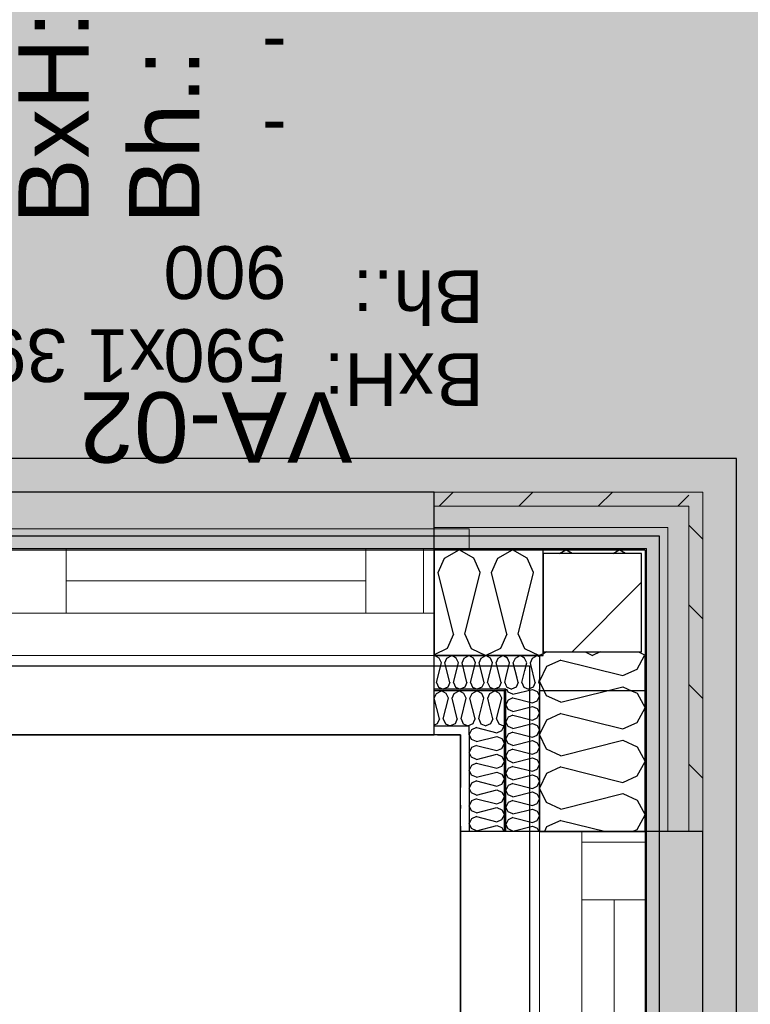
# Model space of a CAD drawing. Header units: millimetres. Extents: x -173281 to 144469, y -85977 to 83288.
# Tile 214 of 256: x -61062 to -60024, y -37867 to -36469. Entities that reach past the tile are written whole.
import ezdxf
from ezdxf.enums import TextEntityAlignment as Align

# ---------------------------------------------------------------- set-up
doc = ezdxf.new("R2010")
doc.units = ezdxf.units.MM
doc.header["$LTSCALE"] = 0.5
doc.header["$MEASUREMENT"] = 0
doc.linetypes.add('Over snittplan', pattern=[260, 150, -50, 10, -50])
doc.linetypes.add('PLINE', pattern=[0])
for name, color, linetype in [('222- Søyler', 7, 'Continuous'), ('222- Søyler  (Skravur)', 7, 'Continuous'), ('232- Ikke-bærende yttervegger', 7, 'Continuous'), ('232- Ikke-bærende yttervegger (Skravur)', 7, 'Continuous'), ('232- Ikke-bærende yttervegger (Skravur)(Nye konstruksjoner)', 7, 'Continuous'), ('232- Ikke-bærende yttervegger(Nye konstruksjoner)', 7, 'Continuous'), ('235- Utvendig kledning og overflate (Skravur)(Nye konstruksjoner)', 7, 'Continuous'), ('244- Vinduer_ dører_ foldevegger(Nye konstruksjoner)', 7, 'Continuous'), ('252- Gulv på grunn_ bunnplate', 7, 'Continuous'), ('256- Faste himlinger og overflatebehandling(Nye konstruksjoner)', 7, 'Continuous'), ('852- Teknisk_symbolsk informasjon_ bygning(Nye konstruksjoner)', 7, 'Continuous'), ('862- M___Nettoareal(Nye konstruksjoner)', 7, 'Continuous'), ('862- M___Nettoareal(Polylinje)(Nye konstruksjoner)', 7, 'Continuous'), ('862- M___Nettoareal(Tekst)(Nye konstruksjoner)', 7, 'Continuous')]:
    doc.layers.add(name, color=color, linetype=linetype)
for name, color, linetype, lineweight in [('234- Vinduer_ dører_ porter(Nye konstruksjoner)', 7, 'Continuous', 0), ('235- Utvendig kledning og overflate(Nye konstruksjoner)', 7, 'Continuous', 0), ('236- Innvendig kledning og overflate(Nye konstruksjoner)', 7, 'Continuous', 0)]:
    doc.layers.add(name, color=color, linetype=linetype, lineweight=lineweight)
doc.styles.add('GENERATED_STYLE_1', font='arial.ttf')
doc.styles.add('GENERATED_STYLE_2', font='arial.ttf')
pattern_1 = [(180, (0, 0), (0, 86.60254), [0, -50]), (180, (-25, -43.3), (0, 86.60254), [0, -50])]
pattern_2 = [(135, (0, 0), (56.56854, 56.56854), [80, 0])]
pattern_3 = [(0, (0, 0), (0, 43.30127), [0, -25]), (0, (12.5, 21.65), (0, 43.30127), [0, -25])]

# ---------------------------------------------------------------- blocks, each defined once
blk = doc.blocks.new('Kontor_A-129_15', base_point=(-61790.1, -39836))
at = {"layer": '862- M___Nettoareal(Polylinje)(Nye konstruksjoner)', "linetype": 'PLINE', "flags": 128}
blk.add_lwpolyline([(-64923.2, -37191.9), (-64923.2, -39491.9), (-60435.7, -39491.9), (-60435.7, -37484.4), (-61590.7, -37484.4), (-61590.7, -37191.9)], close=True, dxfattribs=at)
at = {"layer": '862- M___Nettoareal(Tekst)(Nye konstruksjoner)', "style": 'GENERATED_STYLE_1'}
for tag, height, p in [('DUMMY_862', 150, (-63015.9, -38279.1)), ('ROOM_NAME', 150, (-63015.9, -38919.5)), ('DUMMY_861', 100, (-63173, -38519.3)), ('ROOM_NUMBER', 100, (-63173, -38908.1)), ('DUMMY_863', 100, (-62780.1, -38885.2))]:
    blk.add_attdef(tag, text='', height=height, rotation=90, dxfattribs=at).set_placement(p, align=Align.TOP_LEFT)
blk = doc.blocks.new('Vindustempel[42]', base_point=(-61328.2, -36171.9))
at = {"layer": '852- Teknisk_symbolsk informasjon_ bygning(Nye konstruksjoner)', "style": 'GENERATED_STYLE_1'}
for tag, p in [('DUMMY_233', (-61063.9, -35607.8)), ('DUMMY_239', (-60435.3, -36362.7)), ('DUMMY_235', (-60749.6, -36385.6)), ('DUMMY_237', (-60592.4, -36385.6)), ('strSillValue', (-60906.7, -36385.6)), ('DUMMY_234', (-60749.6, -36736.1)), ('DUMMY_236', (-60592.4, -36736.1)), ('DUMMY_238', (-60435.3, -36736.1)), ('strUnitPrefix', (-61063.9, -36759)), ('strSillPrefix', (-60906.7, -36759))]:
    blk.add_attdef(tag, text='', height=100, rotation=90, dxfattribs=at).set_placement(p, align=Align.TOP_LEFT)
at = {"layer": '852- Teknisk_symbolsk informasjon_ bygning(Nye konstruksjoner)', "style": 'GENERATED_STYLE_2'}
blk.add_attdef('AC_WIDO_ID', text='', height=100, rotation=90, dxfattribs=at).set_placement((-61063.9, -36139.3), align=Align.BOTTOM_CENTER)
blk = doc.blocks.new('Vindu[46]')
at = {"layer": '852- Teknisk_symbolsk informasjon_ bygning(Nye konstruksjoner)'}
ref = blk.add_blockref('Vindustempel[42]', (-61328.2, -36171.9), dxfattribs=at)
ref.add_attrib('strUnitPrefix', 'BxH:', dxfattribs={"color": 7, "height": 100, "rotation": 90, "style": 'GENERATED_STYLE_1'}).set_placement((-61063.9, -36759), align=Align.TOP_LEFT)
ref.add_attrib('strSillPrefix', 'Bh.:', dxfattribs={"color": 7, "height": 100, "rotation": 90, "style": 'GENERATED_STYLE_1'}).set_placement((-60906.7, -36759), align=Align.TOP_LEFT)
blk = doc.blocks.new('*X425')
at = {"layer": '232- Ikke-bærende yttervegger (Skravur)', "linetype": 'PLINE'}
for p, q in [((-60313.2, -37366.9), (-60318.2, -37369.3)), ((-60258.5, -37366.9), (-60247.9, -37371.9)), ((-60237.3, -37366.9), (-60247.9, -37371.9)), ((-60182.6, -37366.9), (-60173.2, -37371.4))]:
    blk.add_line(p, q, dxfattribs=at)
blk = doc.blocks.new('*X426')
at = {"layer": '232- Ikke-bærende yttervegger (Skravur)', "linetype": 'PLINE'}
for p, q in [((-60294.8, -37226.9), (-60285.8, -37221.9)), ((-60276.9, -37226.9), (-60285.8, -37221.9)), ((-60218.9, -37226.9), (-60210, -37221.9)), ((-60201, -37226.9), (-60210, -37221.9))]:
    blk.add_line(p, q, dxfattribs=at)
blk = doc.blocks.new('Vindustempel[43]', base_point=(-60783.2, -37221.9))
at = {"layer": '852- Teknisk_symbolsk informasjon_ bygning(Nye konstruksjoner)', "char_height": 75, "attachment_point": 1, "rotation": 180, "style": 'GENERATED_STYLE_1'}
for s, insert in [('\\A1;{\\pql;\\pt0,50;\\fArial|b0|i0|c0|p0;\\W1.000000;900\\fArial|b0|i0|c0|p0;\\W1.000000;\\A1{\\H.66x;\\S^  ;}\\fArial|b0|i0|c0|p0;\\W1.000000;\\fArial|b0|i0|c0|p0;\\W1.000000;\\A1{\\H.66x;\\S^  ;}}', (-60683, -36865.5)), ('\\A1;{\\pql;\\pt0,50;\\fArial|b0|i0|c0|p0;\\W1.000000;x1\xa0390\\fArial|b0|i0|c0|p0;\\W1.000000;\\A1{\\H.66x;\\S^  ;}\\fArial|b0|i0|c0|p0;\\W1.000000;\\fArial|b0|i0|c0|p0;\\W1.000000;\\A1{\\H.66x;\\S^  ;}}', (-60854.6, -36983.4)), ('\\A1;{\\pql;\\pt0,50;\\fArial|b0|i0|c0|p0;\\W1.000000;590\\fArial|b0|i0|c0|p0;\\W1.000000;\\A1{\\H.66x;\\S^  ;}\\fArial|b0|i0|c0|p0;\\W1.000000;\\fArial|b0|i0|c0|p0;\\W1.000000;\\A1{\\H.66x;\\S^  ;}}', (-60683, -36983.4))]:
    blk.add_mtext(s, dxfattribs=dict(at, insert=insert))
at = {"layer": '852- Teknisk_symbolsk informasjon_ bygning(Nye konstruksjoner)', "style": 'GENERATED_STYLE_1'}
for tag, p in [('DUMMY_239', (-60402.9, -36529.1)), ('DUMMY_240', (-60683, -36546.2)), ('DUMMY_237', (-60402.9, -36646.9)), ('DUMMY_238', (-60683, -36664.1)), ('DUMMY_236', (-60683, -36764.8)), ('DUMMY_235', (-60402.9, -36764.8)), ('DUMMY_234', (-60854.6, -36882.6)), ('strSillPrefix', (-60402.9, -36899.8)), ('DUMMY_233', (-61163.4, -37000.5)), ('strUnitPrefix', (-60402.9, -37017.6))]:
    blk.add_attdef(tag, text='', height=75, rotation=180, dxfattribs=at).set_placement(p, align=Align.TOP_LEFT)
at = {"layer": '852- Teknisk_symbolsk informasjon_ bygning(Nye konstruksjoner)', "style": 'GENERATED_STYLE_2'}
blk.add_attdef('AC_WIDO_ID', text='', height=100, rotation=180, dxfattribs=at).set_placement((-60783.2, -36967.9), align=Align.BOTTOM_CENTER)
blk = doc.blocks.new('Vindu[47]')
at = {"layer": '234- Vinduer_ dører_ porter(Nye konstruksjoner)', "linetype": 'PLINE'}
for p, q in [((-60423.2, -37191.9), (-61143.2, -37191.9)), ((-61143.2, -37191.9), (-61143.2, -37221.9)), ((-60423.2, -37221.9), (-60423.2, -37191.9)), ((-61078.2, -37219.9), (-61093.2, -37219.9)), ((-60473.2, -37221.9), (-61093.2, -37221.9)), ((-60996.2, -37219.9), (-61078.2, -37219.9)), ((-61078.2, -37311.9), (-61078.2, -37219.9)), ((-60996.2, -37311.9), (-60996.2, -37219.9)), ((-60570.2, -37219.9), (-60996.2, -37219.9)), ((-60488.2, -37219.9), (-60570.2, -37219.9)), ((-60570.2, -37219.9), (-60570.2, -37311.9)), ((-60473.2, -37219.9), (-60488.2, -37219.9)), ((-60488.2, -37311.9), (-60488.2, -37219.9)), ((-60570.2, -37265.9), (-60996.2, -37265.9)), ((-61093.2, -37311.9), (-61078.2, -37311.9)), ((-61078.2, -37311.9), (-60996.2, -37311.9)), ((-60996.2, -37311.9), (-60570.2, -37311.9)), ((-60570.2, -37311.9), (-60488.2, -37311.9)), ((-60488.2, -37311.9), (-60473.2, -37311.9)), ((-60473.2, -37371.9), (-61093.2, -37371.9))]:
    blk.add_line(p, q, dxfattribs=at)
at = {"layer": '244- Vinduer_ dører_ foldevegger(Nye konstruksjoner)', "linetype": 'PLINE'}
for p, q in [((-61093.2, -37221.9), (-61143.2, -37221.9)), ((-61093.2, -37221.9), (-61093.2, -37311.9)), ((-61093.2, -37221.9), (-61093.2, -37311.9)), ((-60473.2, -37221.9), (-60473.2, -37311.9)), ((-60473.2, -37221.9), (-60473.2, -37311.9)), ((-60473.2, -37221.9), (-60423.2, -37221.9)), ((-61093.2, -37311.9), (-61093.2, -37371.9)), ((-60473.2, -37311.9), (-60473.2, -37371.9))]:
    blk.add_line(p, q, dxfattribs=at)
at = {"layer": '852- Teknisk_symbolsk informasjon_ bygning(Nye konstruksjoner)'}
ref = blk.add_blockref('Vindustempel[43]', (-60783.2, -37221.9), dxfattribs=at)
ref.add_attrib('AC_WIDO_ID', 'VA-02', dxfattribs={"color": 7, "height": 100, "rotation": 180, "style": 'GENERATED_STYLE_2'}).set_placement((-60783.2, -36967.9), align=Align.BOTTOM_CENTER)
ref.add_attrib('strUnitPrefix', 'BxH:', dxfattribs={"color": 7, "height": 75, "rotation": 180, "style": 'GENERATED_STYLE_1'}).set_placement((-60402.9, -37017.6), align=Align.TOP_LEFT)
ref.add_attrib('strSillPrefix', 'Bh.:', dxfattribs={"color": 7, "height": 75, "rotation": 180, "style": 'GENERATED_STYLE_1'}).set_placement((-60402.9, -36899.8), align=Align.TOP_LEFT)
ref.add_attrib('DUMMY_238', '-', dxfattribs={"color": 7, "height": 75, "rotation": 180, "style": 'GENERATED_STYLE_1'}).set_placement((-60683, -36664.1), align=Align.TOP_LEFT)
ref.add_attrib('DUMMY_240', '-', dxfattribs={"color": 7, "height": 75, "rotation": 180, "style": 'GENERATED_STYLE_1'}).set_placement((-60683, -36546.2), align=Align.TOP_LEFT)
blk = doc.blocks.new('*X432')
at = {"layer": '232- Ikke-bærende yttervegger (Skravur)', "linetype": 'PLINE'}
for p, q in [((-60293, -37378.4), (-60313.4, -37387.6)), ((-60293, -37378.4), (-60205, -37400.4)), ((-60184.7, -37391.1), (-60174, -37371.9)), ((-60313.4, -37387.6), (-60323.2, -37408.3)), ((-60205, -37400.4), (-60184.7, -37391.1)), ((-60316.7, -37421.9), (-60323.2, -37408.3)), ((-60227.5, -37421.9), (-60205, -37416.3)), ((-60205, -37416.3), (-60192.7, -37421.9))]:
    blk.add_line(p, q, dxfattribs=at)
blk = doc.blocks.new('Vindu to-fags[49]')
at = {"layer": '234- Vinduer_ dører_ porter(Nye konstruksjoner)', "linetype": 'PLINE'}
for p, q in [((-60323.2, -39141.9), (-60323.2, -37621.9)), ((-60263.2, -37621.9), (-60263.2, -37636.9)), ((-60173.2, -39141.9), (-60173.2, -37621.9)), ((-60171.2, -37636.9), (-60171.2, -37621.9)), ((-60263.2, -37636.9), (-60263.2, -37718.9)), ((-60263.2, -37636.9), (-60171.2, -37636.9)), ((-60171.2, -37718.9), (-60171.2, -37636.9)), ((-60263.2, -37718.9), (-60171.2, -37718.9)), ((-60263.2, -37718.9), (-60263.2, -38172.9)), ((-60217.2, -38172.9), (-60217.2, -37718.9)), ((-60171.2, -38172.9), (-60171.2, -37718.9))]:
    blk.add_line(p, q, dxfattribs=at)
at = {"layer": '244- Vinduer_ dører_ foldevegger(Nye konstruksjoner)', "linetype": 'PLINE'}
for p, q in [((-60173.2, -37621.9), (-60173.2, -37614.9)), ((-60173.2, -37621.9), (-60173.2, -37614.9)), ((-60263.2, -37621.9), (-60323.2, -37621.9)), ((-60173.2, -37621.9), (-60263.2, -37621.9)), ((-60173.2, -37621.9), (-60263.2, -37621.9))]:
    blk.add_line(p, q, dxfattribs=at)
blk = doc.blocks.new('*X761')
at = {"layer": '232- Ikke-bærende yttervegger (Skravur)(Nye konstruksjoner)', "linetype": 'PLINE'}
for p, q in [((-60323.2, -37374), (-60324.5, -37373.2)), ((-60348.6, -37410.3), (-60344.2, -37393)), ((-60329.4, -37410.3), (-60335.8, -37384.6)), ((-60353.7, -37410.3), (-60355.2, -37404)), ((-60324.3, -37410.3), (-60323.2, -37405.8)), ((-60368.6, -37417.4), (-60363.2, -37419.9)), ((-60356.6, -37416.8), (-60363.2, -37419.9)), ((-60353.7, -37410.3), (-60356.6, -37416.8)), ((-60348.6, -37410.3), (-60345.6, -37416.8)), ((-60345.6, -37416.8), (-60339, -37419.9)), ((-60332.3, -37416.8), (-60339, -37419.9)), ((-60329.4, -37410.3), (-60332.3, -37416.8)), ((-60324.3, -37410.3), (-60323.2, -37412.7))]:
    blk.add_line(p, q, dxfattribs=at)
blk = doc.blocks.new('*X762')
at = {"layer": '232- Ikke-bærende yttervegger (Skravur)(Nye konstruksjoner)', "linetype": 'PLINE'}
for p, q in [((-60384.4, -37461.9), (-60377, -37432.6)), ((-60377, -37432.6), (-60379.1, -37427.9)), ((-60389.7, -37461.9), (-60394.4, -37443.1)), ((-60416.5, -37465.3), (-60418.1, -37468.7)), ((-60409.7, -37461.9), (-60408.5, -37457.3)), ((-60409.7, -37461.9), (-60406.6, -37468.7)), ((-60389.7, -37461.9), (-60392.8, -37468.7)), ((-60384.4, -37461.9), (-60381.3, -37468.7)), ((-60418.1, -37468.7), (-60421.5, -37470.3)), ((-60406.6, -37468.7), (-60399.7, -37471.9)), ((-60392.8, -37468.7), (-60399.7, -37471.9)), ((-60381.3, -37468.7), (-60374.4, -37471.9)), ((-60373.2, -37471.4), (-60374.4, -37471.9))]:
    blk.add_line(p, q, dxfattribs=at)
blk = doc.blocks.new('*X765')
at = {"layer": '232- Ikke-bærende yttervegger (Skravur)(Nye konstruksjoner)', "linetype": 'PLINE'}
for p, q in [((-60368.8, -37375.6), (-60371.2, -37374.3)), ((-60365.8, -37382.1), (-60368.8, -37375.6)), ((-60360.7, -37382.1), (-60357.7, -37375.6)), ((-60357.7, -37375.6), (-60351.1, -37371.9)), ((-60344.5, -37375.6), (-60351.1, -37371.9)), ((-60341.5, -37382.1), (-60344.5, -37375.6)), ((-60336.4, -37382.1), (-60333.5, -37375.6)), ((-60333.5, -37375.6), (-60326.8, -37371.9)), ((-60324.5, -37373.2), (-60326.8, -37371.9)), ((-60371.2, -37403.6), (-60365.8, -37382.1)), ((-60355.2, -37404), (-60360.7, -37382.1)), ((-60344.2, -37393), (-60341.5, -37382.1)), ((-60335.8, -37384.6), (-60336.4, -37382.1)), ((-60371.2, -37414), (-60369.9, -37416.8)), ((-60369.9, -37416.8), (-60368.6, -37417.4))]:
    blk.add_line(p, q, dxfattribs=at)
blk = doc.blocks.new('*X767')
at = {"layer": '232- Ikke-bærende yttervegger (Skravur)(Nye konstruksjoner)', "linetype": 'PLINE'}
for p, q in [((-60473.2, -37372.3), (-60472.5, -37371.9)), ((-60465.9, -37375.6), (-60472.5, -37371.9)), ((-60462.9, -37382.1), (-60465.9, -37375.6)), ((-60457.8, -37382.1), (-60454.9, -37375.6)), ((-60454.9, -37375.6), (-60448.2, -37371.9)), ((-60441.6, -37375.6), (-60448.2, -37371.9)), ((-60438.6, -37382.1), (-60441.6, -37375.6)), ((-60433.5, -37382.1), (-60430.6, -37375.6)), ((-60430.6, -37375.6), (-60423.9, -37371.9)), ((-60417.3, -37375.6), (-60423.9, -37371.9)), ((-60414.4, -37382.1), (-60417.3, -37375.6)), ((-60409.3, -37382.1), (-60406.3, -37375.6)), ((-60406.3, -37375.6), (-60399.7, -37371.9)), ((-60393, -37375.6), (-60399.7, -37371.9)), ((-60390.1, -37382.1), (-60393, -37375.6)), ((-60385, -37382.1), (-60382, -37375.6)), ((-60382, -37375.6), (-60375.4, -37371.9)), ((-60371.2, -37374.3), (-60375.4, -37371.9)), ((-60470, -37410.3), (-60462.9, -37382.1)), ((-60450.8, -37410.3), (-60457.8, -37382.1)), ((-60445.7, -37410.3), (-60438.6, -37382.1)), ((-60426.5, -37410.3), (-60433.5, -37382.1)), ((-60421.4, -37410.3), (-60414.4, -37382.1)), ((-60402.2, -37410.3), (-60409.3, -37382.1)), ((-60397.1, -37410.3), (-60390.1, -37382.1)), ((-60377.9, -37410.3), (-60385, -37382.1)), ((-60372.8, -37410.3), (-60371.2, -37403.6)), ((-60470, -37410.3), (-60467, -37416.8)), ((-60467, -37416.8), (-60460.4, -37419.9)), ((-60453.7, -37416.8), (-60460.4, -37419.9)), ((-60450.8, -37410.3), (-60453.7, -37416.8)), ((-60445.7, -37410.3), (-60442.7, -37416.8)), ((-60442.7, -37416.8), (-60436.1, -37419.9)), ((-60429.5, -37416.8), (-60436.1, -37419.9)), ((-60426.5, -37410.3), (-60429.5, -37416.8)), ((-60421.4, -37410.3), (-60418.4, -37416.8)), ((-60418.4, -37416.8), (-60411.8, -37419.9)), ((-60405.2, -37416.8), (-60411.8, -37419.9)), ((-60402.2, -37410.3), (-60405.2, -37416.8)), ((-60397.1, -37410.3), (-60394.2, -37416.8)), ((-60394.2, -37416.8), (-60387.5, -37419.9)), ((-60380.9, -37416.8), (-60387.5, -37419.9)), ((-60377.9, -37410.3), (-60380.9, -37416.8)), ((-60372.8, -37410.3), (-60371.2, -37414))]:
    blk.add_line(p, q, dxfattribs=at)
blk = doc.blocks.new('*X769')
at = {"layer": '232- Ikke-bærende yttervegger (Skravur)(Nye konstruksjoner)', "linetype": 'PLINE'}
for p, q in [((-60419.2, -37425.8), (-60412.3, -37421.9)), ((-60405.4, -37425.8), (-60412.3, -37421.9)), ((-60393.9, -37425.8), (-60387, -37421.9)), ((-60380.1, -37425.8), (-60387, -37421.9)), ((-60422.3, -37432.6), (-60419.2, -37425.8)), ((-60415, -37461.9), (-60422.3, -37432.6)), ((-60408.5, -37457.3), (-60402.3, -37432.6)), ((-60402.3, -37432.6), (-60405.4, -37425.8)), ((-60397, -37432.6), (-60393.9, -37425.8)), ((-60394.4, -37443.1), (-60397, -37432.6)), ((-60379.1, -37427.9), (-60380.1, -37425.8)), ((-60415, -37461.9), (-60416.5, -37465.3)), ((-60421.5, -37470.3), (-60423.2, -37471.1))]:
    blk.add_line(p, q, dxfattribs=at)
blk = doc.blocks.new('*X771')
at = {"layer": '232- Ikke-bærende yttervegger (Skravur)(Nye konstruksjoner)', "linetype": 'PLINE'}
for p, q in [((-60469.8, -37425.8), (-60462.9, -37421.9)), ((-60456, -37425.8), (-60462.9, -37421.9)), ((-60444.5, -37425.8), (-60437.6, -37421.9)), ((-60430.7, -37425.8), (-60437.6, -37421.9)), ((-60472.9, -37432.6), (-60469.8, -37425.8)), ((-60465.6, -37461.9), (-60472.9, -37432.6)), ((-60460.2, -37461.9), (-60452.9, -37432.6)), ((-60452.9, -37432.6), (-60456, -37425.8)), ((-60447.6, -37432.6), (-60444.5, -37425.8)), ((-60440.3, -37461.9), (-60447.6, -37432.6)), ((-60434.9, -37461.9), (-60427.6, -37432.6)), ((-60427.6, -37432.6), (-60430.7, -37425.8)), ((-60465.6, -37461.9), (-60468.6, -37468.7)), ((-60460.2, -37461.9), (-60457.2, -37468.7)), ((-60440.3, -37461.9), (-60443.3, -37468.7)), ((-60434.9, -37461.9), (-60431.9, -37468.7)), ((-60468.6, -37468.7), (-60473.2, -37470.8)), ((-60457.2, -37468.7), (-60450.3, -37471.9)), ((-60443.3, -37468.7), (-60450.3, -37471.9)), ((-60431.9, -37468.7), (-60425, -37471.9)), ((-60423.2, -37471.1), (-60425, -37471.9))]:
    blk.add_line(p, q, dxfattribs=at)
blk = doc.blocks.new('*X1077')
at = {"layer": '232- Ikke-bærende yttervegger (Skravur)(Nye konstruksjoner)', "linetype": 'PLINE'}
for p, q in [((-60368, -37424.1), (-60370, -37419.9)), ((-60361.5, -37427), (-60333.4, -37420)), ((-60333.4, -37420), (-60326.9, -37423)), ((-60326.9, -37423), (-60323.2, -37429.6)), ((-60368, -37435.1), (-60371.2, -37441.7)), ((-60361.5, -37427), (-60368, -37424.1)), ((-60361.5, -37432.1), (-60368, -37435.1)), ((-60361.5, -37432.1), (-60333.4, -37439.2)), ((-60333.4, -37439.2), (-60326.9, -37436.2)), ((-60326.9, -37436.2), (-60323.2, -37429.6)), ((-60368, -37448.4), (-60371.2, -37441.7)), ((-60361.5, -37451.3), (-60368, -37448.4)), ((-60361.5, -37451.3), (-60333.4, -37444.3)), ((-60333.4, -37444.3), (-60326.9, -37447.2)), ((-60326.9, -37447.2), (-60323.2, -37453.9)), ((-60368, -37459.4), (-60371.2, -37466)), ((-60361.5, -37456.4), (-60368, -37459.4)), ((-60361.5, -37456.4), (-60333.4, -37463.5)), ((-60333.4, -37463.5), (-60326.9, -37460.5)), ((-60326.9, -37460.5), (-60323.2, -37453.9)), ((-60368, -37472.6), (-60371.2, -37466)), ((-60361.5, -37475.6), (-60368, -37472.6)), ((-60361.5, -37475.6), (-60333.4, -37468.6)), ((-60333.4, -37468.6), (-60326.9, -37471.5)), ((-60326.9, -37471.5), (-60323.2, -37478.1)), ((-60326.9, -37484.8), (-60323.2, -37478.1)), ((-60368, -37483.7), (-60371.2, -37490.3)), ((-60368, -37496.9), (-60371.2, -37490.3)), ((-60361.5, -37480.7), (-60368, -37483.7)), ((-60361.5, -37480.7), (-60333.4, -37487.7)), ((-60361.5, -37499.9), (-60333.4, -37492.8)), ((-60333.4, -37487.7), (-60326.9, -37484.8)), ((-60333.4, -37492.8), (-60326.9, -37495.8)), ((-60361.5, -37499.9), (-60368, -37496.9)), ((-60361.5, -37505), (-60368, -37507.9)), ((-60361.5, -37505), (-60333.4, -37512)), ((-60326.9, -37495.8), (-60323.2, -37502.4)), ((-60326.9, -37509.1), (-60323.2, -37502.4)), ((-60368, -37507.9), (-60371.2, -37514.6)), ((-60368, -37521.2), (-60371.2, -37514.6)), ((-60361.5, -37524.2), (-60368, -37521.2)), ((-60361.5, -37524.2), (-60333.4, -37517.1)), ((-60333.4, -37512), (-60326.9, -37509.1)), ((-60333.4, -37517.1), (-60326.9, -37520.1)), ((-60326.9, -37520.1), (-60323.2, -37526.7)), ((-60368, -37532.2), (-60371.2, -37538.8)), ((-60361.5, -37529.3), (-60368, -37532.2)), ((-60361.5, -37529.3), (-60333.4, -37536.3)), ((-60333.4, -37536.3), (-60326.9, -37533.3)), ((-60326.9, -37533.3), (-60323.2, -37526.7)), ((-60368, -37545.5), (-60371.2, -37538.8)), ((-60361.5, -37548.4), (-60368, -37545.5)), ((-60361.5, -37548.4), (-60333.4, -37541.4)), ((-60333.4, -37541.4), (-60326.9, -37544.4)), ((-60326.9, -37544.4), (-60323.2, -37551)), ((-60368, -37556.5), (-60371.2, -37563.1)), ((-60368, -37569.8), (-60371.2, -37563.1)), ((-60361.5, -37553.5), (-60368, -37556.5)), ((-60361.5, -37553.5), (-60333.4, -37560.6)), ((-60333.4, -37560.6), (-60326.9, -37557.6)), ((-60326.9, -37557.6), (-60323.2, -37551)), ((-60361.5, -37572.7), (-60368, -37569.8)), ((-60361.5, -37572.7), (-60333.4, -37565.7)), ((-60333.4, -37565.7), (-60326.9, -37568.6)), ((-60326.9, -37568.6), (-60323.2, -37575.3)), ((-60326.9, -37581.9), (-60323.2, -37575.3)), ((-60368, -37580.8), (-60371.2, -37587.4)), ((-60368, -37594), (-60371.2, -37587.4)), ((-60361.5, -37577.8), (-60368, -37580.8)), ((-60361.5, -37577.8), (-60333.4, -37584.9)), ((-60361.5, -37597), (-60333.4, -37590)), ((-60333.4, -37584.9), (-60326.9, -37581.9)), ((-60333.4, -37590), (-60326.9, -37592.9)), ((-60368, -37605.1), (-60371.2, -37611.7)), ((-60361.5, -37597), (-60368, -37594)), ((-60361.5, -37602.1), (-60368, -37605.1)), ((-60361.5, -37602.1), (-60333.4, -37609.1)), ((-60326.9, -37592.9), (-60323.2, -37599.6)), ((-60326.9, -37606.2), (-60323.2, -37599.6)), ((-60368, -37618.3), (-60371.2, -37611.7)), ((-60361.5, -37621.3), (-60368, -37618.3)), ((-60361.5, -37621.3), (-60333.4, -37614.2)), ((-60333.4, -37609.1), (-60326.9, -37606.2)), ((-60333.4, -37614.2), (-60326.9, -37617.2)), ((-60326.9, -37617.2), (-60324.2, -37621.9))]:
    blk.add_line(p, q, dxfattribs=at)
blk = doc.blocks.new('*X1078')
at = {"layer": '232- Ikke-bærende yttervegger (Skravur)(Nye konstruksjoner)', "linetype": 'PLINE'}
for p, q in [((-60419.9, -37477.3), (-60423.2, -37484.2)), ((-60413.1, -37474.2), (-60419.9, -37477.3)), ((-60413.1, -37474.2), (-60383.8, -37481.6)), ((-60383.8, -37481.6), (-60377, -37478.5)), ((-60377, -37478.5), (-60373.4, -37471.9)), ((-60419.9, -37491.1), (-60423.2, -37484.2)), ((-60413.1, -37494.2), (-60419.9, -37491.1)), ((-60413.1, -37494.2), (-60383.8, -37486.9)), ((-60383.8, -37486.9), (-60377, -37490)), ((-60377, -37490), (-60373.2, -37496.9)), ((-60419.9, -37502.6), (-60423.2, -37509.5)), ((-60413.1, -37499.5), (-60419.9, -37502.6)), ((-60413.1, -37499.5), (-60383.8, -37506.9)), ((-60383.8, -37506.9), (-60377, -37503.8)), ((-60377, -37503.8), (-60373.2, -37496.9)), ((-60419.9, -37516.4), (-60423.2, -37509.5)), ((-60413.1, -37519.5), (-60419.9, -37516.4)), ((-60413.1, -37519.5), (-60383.8, -37512.2)), ((-60383.8, -37512.2), (-60377, -37515.2)), ((-60377, -37515.2), (-60373.2, -37522.2)), ((-60419.9, -37527.9), (-60423.2, -37534.8)), ((-60419.9, -37541.7), (-60423.2, -37534.8)), ((-60413.1, -37524.8), (-60419.9, -37527.9)), ((-60413.1, -37524.8), (-60383.8, -37532.1)), ((-60383.8, -37532.1), (-60377, -37529.1)), ((-60377, -37529.1), (-60373.2, -37522.2)), ((-60413.1, -37544.8), (-60419.9, -37541.7)), ((-60413.1, -37544.8), (-60383.8, -37537.5)), ((-60383.8, -37537.5), (-60377, -37540.5)), ((-60377, -37540.5), (-60373.2, -37547.4)), ((-60377, -37554.4), (-60373.2, -37547.4)), ((-60419.9, -37553.2), (-60423.2, -37560.1)), ((-60419.9, -37567), (-60423.2, -37560.1)), ((-60413.1, -37550.1), (-60419.9, -37553.2)), ((-60413.1, -37550.1), (-60383.8, -37557.4)), ((-60413.1, -37570.1), (-60383.8, -37562.8)), ((-60383.8, -37557.4), (-60377, -37554.4)), ((-60383.8, -37562.8), (-60377, -37565.8)), ((-60413.1, -37570.1), (-60419.9, -37567)), ((-60413.1, -37575.4), (-60419.9, -37578.5)), ((-60413.1, -37575.4), (-60383.8, -37582.7)), ((-60377, -37565.8), (-60373.2, -37572.7)), ((-60377, -37579.6), (-60373.2, -37572.7)), ((-60419.9, -37578.5), (-60423.2, -37585.4)), ((-60419.9, -37592.3), (-60423.2, -37585.4)), ((-60413.1, -37595.4), (-60383.8, -37588)), ((-60383.8, -37582.7), (-60377, -37579.6)), ((-60383.8, -37588), (-60377, -37591.1)), ((-60377, -37591.1), (-60373.2, -37598)), ((-60419.9, -37603.8), (-60423.2, -37610.7)), ((-60413.1, -37595.4), (-60419.9, -37592.3)), ((-60413.1, -37600.7), (-60419.9, -37603.8)), ((-60413.1, -37600.7), (-60383.8, -37608)), ((-60383.8, -37608), (-60377, -37604.9)), ((-60377, -37604.9), (-60373.2, -37598)), ((-60419.9, -37617.6), (-60423.2, -37610.7)), ((-60413.1, -37620.7), (-60419.9, -37617.6)), ((-60413.1, -37620.7), (-60383.8, -37613.3)), ((-60383.8, -37613.3), (-60377, -37616.4)), ((-60377, -37616.4), (-60373.9, -37621.9))]:
    blk.add_line(p, q, dxfattribs=at)
blk = doc.blocks.new('*X1121')
at = {"layer": '232- Ikke-bærende yttervegger (Skravur)(Nye konstruksjoner)', "linetype": 'PLINE'}
for p, q in [((-60458.3, -37233.5), (-60437.6, -37221.9)), ((-60416.9, -37233.5), (-60437.6, -37221.9)), ((-60382.4, -37233.5), (-60361.7, -37221.9)), ((-60341, -37233.5), (-60361.7, -37221.9)), ((-60467.6, -37253.8), (-60458.3, -37233.5)), ((-60407.6, -37253.8), (-60416.9, -37233.5)), ((-60391.7, -37253.8), (-60382.4, -37233.5)), ((-60331.8, -37253.8), (-60341, -37233.5)), ((-60445.6, -37341.8), (-60467.6, -37253.8)), ((-60429.6, -37341.8), (-60407.6, -37253.8)), ((-60369.7, -37341.8), (-60391.7, -37253.8)), ((-60353.8, -37341.8), (-60331.8, -37253.8)), ((-60445.6, -37341.8), (-60454.8, -37362.1)), ((-60429.6, -37341.8), (-60420.4, -37362.1)), ((-60369.7, -37341.8), (-60378.9, -37362.1)), ((-60353.8, -37341.8), (-60344.5, -37362.1)), ((-60454.8, -37362.1), (-60473.2, -37370.8)), ((-60420.4, -37362.1), (-60399.7, -37371.9)), ((-60378.9, -37362.1), (-60399.7, -37371.9)), ((-60344.5, -37362.1), (-60323.8, -37371.9)), ((-60318.2, -37369.3), (-60323.8, -37371.9))]:
    blk.add_line(p, q, dxfattribs=at)
blk = doc.blocks.new('*X1122')
at = {"layer": '232- Ikke-bærende yttervegger (Skravur)(Nye konstruksjoner)', "linetype": 'PLINE'}
for p, q in [((-60313.4, -37429.1), (-60316.7, -37421.9)), ((-60293, -37438.3), (-60227.5, -37421.9)), ((-60192.7, -37421.9), (-60184.7, -37425.6)), ((-60293, -37438.3), (-60313.4, -37429.1)), ((-60184.7, -37425.6), (-60173.2, -37446.3)), ((-60184.7, -37467), (-60173.2, -37446.3)), ((-60313.4, -37463.5), (-60323.2, -37484.2)), ((-60293, -37454.2), (-60313.4, -37463.5)), ((-60293, -37454.2), (-60205, -37476.2)), ((-60205, -37476.2), (-60184.7, -37467)), ((-60313.4, -37504.9), (-60323.2, -37484.2)), ((-60293, -37514.2), (-60205, -37492.2)), ((-60205, -37492.2), (-60184.7, -37501.4)), ((-60293, -37514.2), (-60313.4, -37504.9)), ((-60184.7, -37501.4), (-60173.2, -37522.2)), ((-60293, -37530.1), (-60313.4, -37539.4)), ((-60293, -37530.1), (-60205, -37552.1)), ((-60184.7, -37542.9), (-60173.2, -37522.2)), ((-60313.4, -37539.4), (-60323.2, -37560.1)), ((-60205, -37552.1), (-60184.7, -37542.9)), ((-60313.4, -37580.8), (-60323.2, -37560.1)), ((-60293, -37590.1), (-60205, -37568.1)), ((-60205, -37568.1), (-60184.7, -37577.3)), ((-60184.7, -37577.3), (-60173.2, -37598)), ((-60293, -37590.1), (-60313.4, -37580.8)), ((-60184.7, -37618.8), (-60173.2, -37598)), ((-60313.4, -37615.3), (-60316.5, -37621.9)), ((-60293, -37606), (-60313.4, -37615.3)), ((-60293, -37606), (-60229.3, -37621.9)), ((-60191.7, -37621.9), (-60184.7, -37618.8))]:
    blk.add_line(p, q, dxfattribs=at)

msp = doc.modelspace()

# ---------------------------------------------------------------- hatches: boundary and pattern name
at = {"layer": '222- Søyler  (Skravur)', "linetype": 'Continuous'}
h = msp.add_hatch(dxfattribs=at)
h.set_pattern_fill('Skrålinjer_3', color=256, style=0, pattern_type=2)
h.set_pattern_definition([(45, (0, 0), (-127.2792, 127.2792), [])])
h.paths.add_polyline_path([(-60318.2, -37366.9), (-60178.2, -37366.9), (-60178.2, -37226.9), (-60318.2, -37226.9)])
at = {"layer": '232- Ikke-bærende yttervegger (Skravur)(Nye konstruksjoner)', "linetype": 'Continuous'}
for points in [[(-60473.2, -37419.9), (-60473.2, -37421.9), (-60373.2, -37421.9), (-60373.2, -37419.9)], [(-60371.2, -37419.9), (-60373.2, -37421.9), (-60371.2, -37421.9)], [(-60371.2, -37419.9), (-60373.2, -37419.9), (-60373.2, -37421.9)], [(-60373.2, -37621.9), (-60371.2, -37621.9), (-60371.2, -37421.9), (-60373.2, -37421.9)]]:
    msp.add_hatch(color=256, dxfattribs=at).paths.add_polyline_path(points)
h = msp.add_hatch(dxfattribs=at)
h.set_pattern_fill('Gips', color=256, style=0, pattern_type=2)
h.set_pattern_definition(pattern_1)
h.paths.add_polyline_path([(-60473.2, -37471.9), (-60473.2, -37484.4), (-60435.7, -37484.4), (-60435.7, -37471.9)])
h = msp.add_hatch(dxfattribs=at)
h.set_pattern_fill('Gips', color=256, style=0, pattern_type=2)
h.set_pattern_definition(pattern_1)
h.paths.add_polyline_path([(-60423.2, -37471.9), (-60435.7, -37484.4), (-60423.2, -37484.4)])
h = msp.add_hatch(dxfattribs=at)
h.set_pattern_fill('Gips', color=256, style=0, pattern_type=2)
h.set_pattern_definition(pattern_1)
h.paths.add_polyline_path([(-60423.2, -37471.9), (-60435.7, -37471.9), (-60435.7, -37484.4)])
h = msp.add_hatch(dxfattribs=at)
h.set_pattern_fill('Gips', color=256, style=0, pattern_type=2)
h.set_pattern_definition([(90, (0, 0), (-86.60254, 0), [0, -50]), (90, (-43.3, 25), (-86.60254, 0), [0, -50])])
h.paths.add_polyline_path([(-60435.7, -37484.4), (-60435.7, -37621.9), (-60423.2, -37621.9), (-60423.2, -37484.4)])
at = {"layer": '235- Utvendig kledning og overflate (Skravur)(Nye konstruksjoner)', "linetype": 'Continuous'}
h = msp.add_hatch(dxfattribs=at)
h.set_pattern_fill('Skrålinjer_2', color=256, style=0, pattern_type=2)
h.set_pattern_definition([(225, (0, 0), (-56.56854, 56.56854), [80, 0])])
h.paths.add_polyline_path([(-60473.2, -37139.9), (-60473.2, -37159.9), (-60111.2, -37159.9), (-60111.2, -37139.9)])
h = msp.add_hatch(dxfattribs=at)
h.set_pattern_fill('Skrålinjer_2', color=256, style=0, pattern_type=2)
h.set_pattern_definition(pattern_2)
h.paths.add_polyline_path([(-60091.2, -37139.9), (-60111.2, -37139.9), (-60111.2, -37159.9)])
h = msp.add_hatch(dxfattribs=at)
h.set_pattern_fill('Skrålinjer_2', color=256, style=0, pattern_type=2)
h.set_pattern_definition(pattern_2)
h.paths.add_polyline_path([(-60111.2, -37159.9), (-60091.2, -37159.9), (-60091.2, -37139.9)])
h = msp.add_hatch(dxfattribs=at)
h.set_pattern_fill('Skrålinjer_2', color=256, style=0, pattern_type=2)
h.set_pattern_definition(pattern_2)
h.paths.add_polyline_path([(-60111.2, -37621.9), (-60091.2, -37621.9), (-60091.2, -37159.9), (-60111.2, -37159.9)])
h = msp.add_hatch(dxfattribs=at)
h.set_pattern_fill('Prikker_tett', color=256, style=0, pattern_type=2)
h.set_pattern_definition(pattern_3)
h.paths.add_polyline_path([(-60473.2, -37219.9), (-60473.2, -37221.9), (-60173.2, -37221.9), (-60173.2, -37219.9)])
h = msp.add_hatch(dxfattribs=at)
h.set_pattern_fill('Prikker_tett', color=256, style=0, pattern_type=2)
h.set_pattern_definition(pattern_3)
h.paths.add_polyline_path([(-60173.2, -37219.9), (-60173.2, -37221.9), (-60171.2, -37219.9)])
h = msp.add_hatch(dxfattribs=at)
h.set_pattern_fill('Prikker_tett', color=256, style=0, pattern_type=2)
h.set_pattern_definition(pattern_3)
h.paths.add_polyline_path([(-60171.2, -37219.9), (-60173.2, -37221.9), (-60171.2, -37221.9)])
h = msp.add_hatch(dxfattribs=at)
h.set_pattern_fill('Prikker_tett', color=256, style=0, pattern_type=2)
h.set_pattern_definition(pattern_3)
h.paths.add_polyline_path([(-60173.2, -37221.9), (-60173.2, -37621.9), (-60171.2, -37621.9), (-60171.2, -37221.9)])
at = {"layer": '256- Faste himlinger og overflatebehandling(Nye konstruksjoner)', "linetype": 'Continuous'}
msp.add_hatch(color=256, dxfattribs=at).paths.add_polyline_path([(-77573.2, -45166.9), (-76163.2, -45166.9), (-76163.2, -46156.9), (-69793.2, -46156.9), (-66143.2, -46186.9), (-60353.2, -46186.9), (-60353.2, -43186.9), (-59123.2, -43186.9), (-59123.2, -36146.9), (-60353.2, -36146.9), (-60353.2, -12056.9), (-61323.2, -12056.9), (-61323.2, -14921.9), (-61193.2, -14921.9), (-61193.2, -15296.9), (-61378.2, -15296.9), (-61378.2, -25536.9), (-61193.2, -25536.9), (-61193.2, -25911.9), (-61323.2, -25911.9), (-61323.2, -37221.9), (-60173.2, -37221.9), (-60173.2, -42061.9), (-61323.2, -42061.9), (-61323.2, -43961.9), (-70863.2, -43961.9), (-70863.2, -45161.9), (-75178.2, -45161.9), (-75178.2, -43961.9), (-76398.2, -43961.9), (-76398.2, -44096.9), (-76683.2, -44096.9), (-76683.2, -39207.9), (-77573.2, -39207.9)])

# ---------------------------------------------------------------- linework, layer by layer
at = {"layer": '222- Søyler', "linetype": 'PLINE', "flags": 128}
msp.add_lwpolyline([(-60318.2, -37366.9), (-60178.2, -37366.9), (-60178.2, -37226.9), (-60318.2, -37226.9)], close=True, dxfattribs=at)
at = {"layer": '232- Ikke-bærende yttervegger', "linetype": 'PLINE', "flags": 128}
for points in [[(-60153.2, -37091.9), (-61193.2, -37091.9)], [(-60043.2, -37091.9), (-60153.2, -37091.9)], [(-60043.2, -42081.9), (-60043.2, -37091.9)], [(-61303.2, -37201.9), (-60153.2, -37201.9)], [(-60153.2, -37201.9), (-60153.2, -42081.9)], [(-60318.2, -37221.9), (-60323.2, -37221.9), (-60473.2, -37221.9)], [(-60318.2, -37226.9), (-60318.2, -37221.9)], [(-60173.2, -37221.9), (-60318.2, -37221.9)], [(-60318.2, -37366.9), (-60318.2, -37226.9)], [(-60173.2, -37221.9), (-60173.2, -37371.9)], [(-60318.2, -37371.9), (-60318.2, -37366.9)], [(-60473.2, -37371.9), (-60323.2, -37371.9)], [(-60323.2, -37371.9), (-60318.2, -37371.9)], [(-60323.2, -37371.9), (-60323.2, -37421.9)], [(-60173.2, -37421.9), (-60173.2, -37371.9)], [(-60323.2, -37421.9), (-60323.2, -37621.9)], [(-60173.2, -37421.9), (-60323.2, -37421.9)], [(-60173.2, -37621.9), (-60173.2, -37421.9)]]:
    msp.add_lwpolyline(points, dxfattribs=at)
at = {"layer": '232- Ikke-bærende yttervegger(Nye konstruksjoner)', "linetype": 'PLINE'}
for p, q in [((-60373.2, -37419.9), (-60473.2, -37419.9)), ((-60423.2, -37421.9), (-60473.2, -37421.9)), ((-60373.2, -37421.9), (-60423.2, -37421.9)), ((-60371.2, -37419.9), (-60373.2, -37419.9)), ((-60373.2, -37471.9), (-60373.2, -37421.9)), ((-60373.2, -37471.9), (-60373.2, -37421.9)), ((-60371.2, -37421.9), (-60371.2, -37419.9)), ((-60371.2, -37421.9), (-60371.2, -37419.9)), ((-60371.2, -37621.9), (-60371.2, -37421.9)), ((-60473.2, -37471.9), (-60423.2, -37471.9)), ((-60423.2, -37484.4), (-60423.2, -37471.9)), ((-60423.2, -37484.4), (-60423.2, -37471.9)), ((-60373.2, -37621.9), (-60373.2, -37471.9)), ((-60423.2, -37484.4), (-60423.2, -37621.9))]:
    msp.add_line(p, q, dxfattribs=at)
at = {"layer": '232- Ikke-bærende yttervegger(Nye konstruksjoner)', "linetype": 'PLINE', "flags": 128}
for points in [[(-60473.2, -37139.9), (-61093.2, -37139.9)], [(-60473.2, -37159.9), (-60473.2, -37139.9)], [(-60473.2, -37189.9), (-60473.2, -37159.9)], [(-60473.2, -37219.9), (-60473.2, -37189.9)], [(-60473.2, -37221.9), (-60473.2, -37219.9)], [(-60473.2, -37311.9), (-60473.2, -37221.9)], [(-60318.2, -37221.9), (-60473.2, -37221.9)], [(-60473.2, -37221.9), (-60473.2, -37371.9)], [(-60318.2, -37226.9), (-60318.2, -37221.9)], [(-60473.2, -37371.9), (-60473.2, -37311.9)], [(-60318.2, -37371.9), (-60318.2, -37366.9)], [(-60473.2, -37419.9), (-60473.2, -37371.9)], [(-60323.2, -37371.9), (-60473.2, -37371.9)], [(-60473.2, -37371.9), (-60318.2, -37371.9)], [(-60323.2, -37371.9), (-60323.2, -37419.9)], [(-60473.2, -37421.9), (-60473.2, -37419.9)], [(-60473.2, -37471.9), (-60473.2, -37421.9)], [(-60323.2, -37621.9), (-60323.2, -37419.9)], [(-60173.2, -37421.9), (-60323.2, -37421.9)], [(-60323.2, -37421.9), (-60323.2, -37621.9)], [(-60173.2, -37621.9), (-60173.2, -37421.9)], [(-60473.2, -37484.4), (-60473.2, -37471.9)], [(-61093.2, -37484.4), (-60473.2, -37484.4)], [(-60435.7, -37621.9), (-60435.7, -39141.9)], [(-60423.2, -37621.9), (-60435.7, -37621.9)], [(-60373.2, -37621.9), (-60423.2, -37621.9)], [(-60371.2, -37621.9), (-60373.2, -37621.9)], [(-60323.2, -37621.9), (-60371.2, -37621.9)], [(-60173.2, -37621.9), (-60323.2, -37621.9)], [(-60323.2, -37621.9), (-60173.2, -37621.9)], [(-60171.2, -37621.9), (-60173.2, -37621.9)], [(-60141.2, -37621.9), (-60171.2, -37621.9)], [(-60111.2, -37621.9), (-60141.2, -37621.9)], [(-60091.2, -37621.9), (-60111.2, -37621.9)], [(-60091.2, -39141.9), (-60091.2, -37621.9)]]:
    msp.add_lwpolyline(points, dxfattribs=at)
at = {"layer": '235- Utvendig kledning og overflate(Nye konstruksjoner)', "linetype": 'PLINE'}
for p, q in [((-60141.2, -37159.9), (-60473.2, -37159.9)), ((-60111.2, -37159.9), (-60141.2, -37159.9)), ((-60111.2, -37159.9), (-60141.2, -37159.9)), ((-60111.2, -37189.9), (-60111.2, -37159.9)), ((-60171.2, -37189.9), (-60473.2, -37189.9)), ((-60141.2, -37189.9), (-60171.2, -37189.9)), ((-60141.2, -37189.9), (-60171.2, -37189.9)), ((-60141.2, -37219.9), (-60141.2, -37189.9)), ((-60111.2, -37621.9), (-60111.2, -37189.9)), ((-60473.2, -37219.9), (-60173.2, -37219.9)), ((-60171.2, -37219.9), (-60173.2, -37219.9)), ((-60171.2, -37219.9), (-60173.2, -37219.9)), ((-60171.2, -37219.9), (-60171.2, -37621.9)), ((-60141.2, -37621.9), (-60141.2, -37219.9))]:
    msp.add_line(p, q, dxfattribs=at)
at = {"layer": '235- Utvendig kledning og overflate(Nye konstruksjoner)', "linetype": 'PLINE', "flags": 128}
for points in [[(-60111.2, -37139.9), (-60473.2, -37139.9)], [(-60091.2, -37139.9), (-60111.2, -37139.9)], [(-60091.2, -37621.9), (-60091.2, -37139.9)], [(-60473.2, -37221.9), (-60173.2, -37221.9)], [(-60173.2, -37221.9), (-60173.2, -37621.9)]]:
    msp.add_lwpolyline(points, dxfattribs=at)
at = {"layer": '236- Innvendig kledning og overflate(Nye konstruksjoner)', "linetype": 'PLINE', "flags": 128}
for points in [[(-60473.2, -37484.4), (-60435.7, -37484.4)], [(-60435.7, -37484.4), (-60435.7, -37621.9)]]:
    msp.add_lwpolyline(points, dxfattribs=at)
at = {"layer": '252- Gulv på grunn_ bunnplate', "linetype": 'PLINE', "flags": 128}
msp.add_lwpolyline([(-77653.7, -28236.4), (-76468.2, -28236.4), (-76468.2, -25956.9), (-68648.2, -25956.9), (-68648.2, -14971.9), (-68648.2, -14846.9), (-70768.2, -14846.9), (-70768.2, -11941.9), (-75053.7, -11941.9), (-75053.7, 2273.1), (-74818.2, 2273.1), (-74818.2, 4673.1), (-63042.7, 4673.1), (-63042.7, 2373.1), (-61492.7, 2373.1), (-61492.7, -15001.9), (-65023.2, -15001.9), (-65023.2, -14971.9), (-65037.7, -14971.9), (-65037.7, -25831.9), (-61478.2, -25831.9), (-61478.2, -37386.4), (-60337.7, -37386.4), (-60337.7, -41897.4), (-61487.7, -41897.4), (-61487.7, -43697.4), (-63278.2, -43697.4), (-63278.2, -41936.9), (-63428.2, -41936.9), (-63428.2, -43701.9), (-65168.2, -43701.9), (-65168.2, -43797.4), (-71027.7, -43797.4), (-71027.7, -44997.4), (-75013.7, -44997.4), (-75013.7, -43797.4), (-76238.2, -43797.4), (-76238.2, -38801.9), (-77653.7, -38801.9)], close=True, dxfattribs=at)
at = {"layer": '256- Faste himlinger og overflatebehandling(Nye konstruksjoner)', "linetype": 'Over snittplan', "flags": 128}
msp.add_lwpolyline([(-77573.2, -45166.9), (-76163.2, -45166.9), (-76163.2, -46156.9), (-69793.2, -46156.9), (-66143.2, -46186.9), (-60353.2, -46186.9), (-60353.2, -43186.9), (-59123.2, -43186.9), (-59123.2, -36146.9), (-60353.2, -36146.9), (-60353.2, -12056.9), (-61323.2, -12056.9), (-61323.2, -14921.9), (-61193.2, -14921.9), (-61193.2, -15296.9), (-61378.2, -15296.9), (-61378.2, -25536.9), (-61193.2, -25536.9), (-61193.2, -25911.9), (-61323.2, -25911.9), (-61323.2, -37221.9), (-60173.2, -37221.9), (-60173.2, -42061.9), (-61323.2, -42061.9), (-61323.2, -43961.9), (-70863.2, -43961.9), (-70863.2, -45161.9), (-75178.2, -45161.9), (-75178.2, -43961.9), (-76398.2, -43961.9), (-76398.2, -44096.9), (-76683.2, -44096.9), (-76683.2, -39207.9), (-77573.2, -39207.9)], close=True, dxfattribs=at)
at = {"layer": '256- Faste himlinger og overflatebehandling(Nye konstruksjoner)', "linetype": 'PLINE', "flags": 128}
msp.add_lwpolyline([(-77573.2, -45166.9), (-76163.2, -45166.9), (-76163.2, -46156.9), (-69793.2, -46156.9), (-66143.2, -46186.9), (-60353.2, -46186.9), (-60353.2, -43186.9), (-59123.2, -43186.9), (-59123.2, -36146.9), (-60353.2, -36146.9), (-60353.2, -12056.9), (-61323.2, -12056.9), (-61323.2, -14921.9), (-61193.2, -14921.9), (-61193.2, -15296.9), (-61378.2, -15296.9), (-61378.2, -25536.9), (-61193.2, -25536.9), (-61193.2, -25911.9), (-61323.2, -25911.9), (-61323.2, -37221.9), (-60173.2, -37221.9), (-60173.2, -42061.9), (-61323.2, -42061.9), (-61323.2, -43961.9), (-70863.2, -43961.9), (-70863.2, -45161.9), (-75178.2, -45161.9), (-75178.2, -43961.9), (-76398.2, -43961.9), (-76398.2, -44096.9), (-76683.2, -44096.9), (-76683.2, -39207.9), (-77573.2, -39207.9)], close=True, dxfattribs=at)
at = {"layer": '256- Faste himlinger og overflatebehandling(Nye konstruksjoner)', "linetype": 'Over snittplan', "flags": 128}
for points in [[(-61378.2, -37484.4), (-60435.7, -37484.4)], [(-60435.7, -37484.4), (-60435.7, -39491.9)]]:
    msp.add_lwpolyline(points, dxfattribs=at)

# ---------------------------------------------------------------- block references
at = {"layer": '232- Ikke-bærende yttervegger'}
for name in ['*X426', '*X425', '*X432']:
    msp.add_blockref(name, (0, 0), dxfattribs=at)
at = {"layer": '232- Ikke-bærende yttervegger(Nye konstruksjoner)'}
for name in ['*X1121', '*X767', '*X765', '*X761', '*X771', '*X769', '*X1077', '*X1122', '*X762', '*X1078']:
    msp.add_blockref(name, (0, 0), dxfattribs=at)
at = {"layer": '244- Vinduer_ dører_ foldevegger(Nye konstruksjoner)', "linetype": 'PLINE'}
for name in ['Vindu[46]', 'Vindu[47]', 'Vindu to-fags[49]']:
    msp.add_blockref(name, (0, 0), dxfattribs=at)
at = {"layer": '862- M___Nettoareal(Nye konstruksjoner)', "linetype": 'Continuous'}
msp.add_blockref('Kontor_A-129_15', (-61790.1, -39836), dxfattribs=at)

doc.saveas('drawing.dxf')
